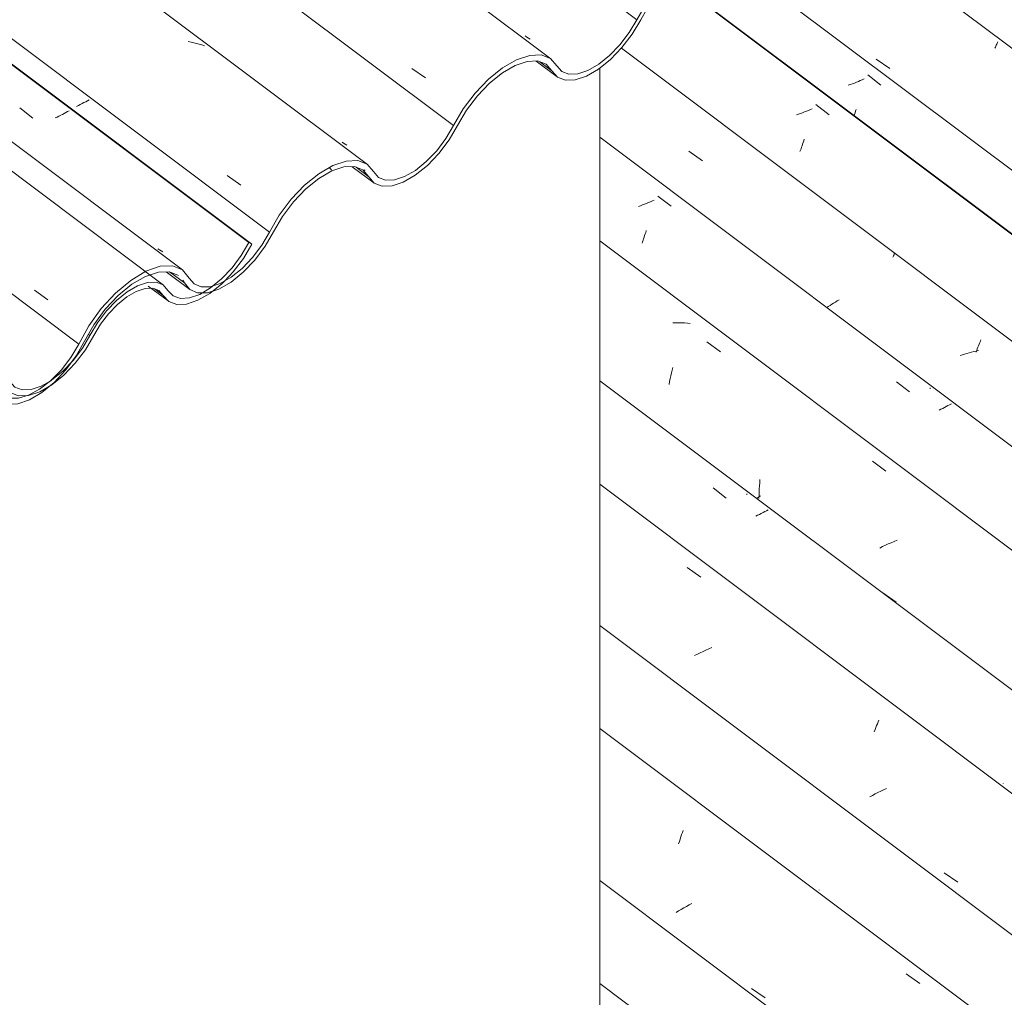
# Model space of a CAD drawing. Header units: millimetres. Extents: x 6528 to 21779, y 617 to 11154.
# Tile 69 of 106: x 13321 to 14017, y 6635 to 7325. Entities that reach past the tile are written whole.
import ezdxf

# ---------------------------------------------------------------- set-up
doc = ezdxf.new("R2010")
doc.units = ezdxf.units.MM
doc.layers.add('A-GLAZ-CWMG', color=7, linetype='Continuous', lineweight=5)
doc.layers.add('I-WALL', color=7, linetype='Continuous', lineweight=5)
pattern_1 = [(35.687, (10999.03, 7969.54), (232.4107, 222.10645), [11.803, -202.805, -1359.185]), (35.687, (10999.03, 7969.54), (232.4107, 222.10645), [-214.608, 11.803, -202.805, -1144.577]), (35.687, (10999.03, 7969.54), (232.4107, 222.10645), [-429.216, 11.803, -417.413, -715.36]), (35.687, (10999.03, 7969.54), (232.4107, 222.10645), [-858.432, 11.803, -202.805, -500.752]), (35.687, (10999.03, 7969.54), (232.4107, 222.10645), [-1073.041, 11.803, -131.269, -357.68]), (35.687, (10999.03, 7969.54), (232.4107, 222.10645), [-1216.113, 11.803, -345.877]), (137.177, (11086.185, 8059.73), (-166.5234, 43.963), [6.535, -112.291, -752.566]), (137.177, (11086.185, 8059.73), (-166.5234, 43.963), [-118.826, 6.535, -112.291, -633.74]), (137.177, (11086.185, 8059.73), (-166.5234, 43.963), [-237.653, 6.535, -231.117, -396.088]), (137.177, (11086.185, 8059.73), (-166.5234, 43.963), [-475.305, 6.535, -112.291, -277.261]), (137.177, (11086.185, 8059.73), (-166.5234, 43.963), [-594.131, 6.535, -72.682, -198.044]), (137.177, (11086.185, 8059.73), (-166.5234, 43.963), [-673.349, 6.535, -191.508]), (247.064, (11115.236, 8190.957), (-65.88806, -266.0695), [12.3, -211.345, -1416.419]), (247.064, (11115.236, 8190.957), (-65.88806, -266.0695), [-223.645, 12.3, -211.345, -1192.774]), (247.064, (11115.236, 8190.957), (-65.88806, -266.0695), [-447.29, 12.3, -434.99, -745.484]), (247.064, (11115.236, 8190.957), (-65.88806, -266.0695), [-894.58, 12.3, -211.345, -521.839]), (247.064, (11115.236, 8190.957), (-65.88806, -266.0695), [-1118.225, 12.3, -136.796, -372.742]), (247.064, (11115.236, 8190.957), (-65.88806, -266.0695), [-1267.322, 12.3, -360.441])]

# ---------------------------------------------------------------- blocks, each defined once
blk = doc.blocks.new('FP_63-ISO_02')
at = {"layer": 'A-GLAZ-CWMG', "color": 9, "true_color": 0xc0c0c0}
for p, q in [((13920.25, 7286.11), (13929.51, 7278.9)), ((13907.87, 7279.34), (13906.41, 7278.83)), ((13909.31, 7279.86), (13907.87, 7279.34)), ((13910.74, 7280.39), (13909.31, 7279.86)), ((13912.16, 7280.94), (13910.74, 7280.39)), ((13913.56, 7281.51), (13912.16, 7280.94)), ((13914.94, 7282.09), (13913.56, 7281.51)), ((13916.32, 7282.68), (13914.94, 7282.09)), ((13917.67, 7283.28), (13916.32, 7282.68)), ((13910.57, 7257.46), (13910.83, 7258.23)), ((13910.83, 7258.23), (13911.2, 7259.38)), ((13911.2, 7259.38), (13911.57, 7260.55)), ((13911.57, 7260.55), (13911.94, 7261.75))]:
    blk.add_line(p, q, dxfattribs=at)
blk = doc.blocks.new('FP_64-ISO_02')
at = {"layer": 'A-GLAZ-CWMG'}
blk.add_line((17055.9, 5027.73), (13731.04, 7523.22), dxfattribs=at)
at = {"layer": 'A-GLAZ-CWMG', "color": 9, "true_color": 0xc0c0c0}
for p, q in [((14010.61, 7306.52), (14010.93, 7307.2)), ((14010.93, 7307.2), (14011.23, 7307.84)), ((14011.23, 7307.84), (14011.51, 7308.43)), ((14011.51, 7308.43), (14011.77, 7308.98)), ((14011.77, 7308.98), (14012.01, 7309.49)), ((14009.92, 7305.04), (14010.28, 7305.8)), ((14010.28, 7305.8), (14010.61, 7306.52)), ((13926.25, 7297.38), (13935.79, 7290.6))]:
    blk.add_line(p, q, dxfattribs=at)
blk = doc.blocks.new('Rectangular Mullion - Telha Fibrocimento - Ondulada-1908998-ISO_02')
at = {"layer": 'A-GLAZ-CWMG'}
blk.add_line((16995.01, 4987.33), (13841.13, 7354.49), dxfattribs=at)
for name in ['FP_63-ISO_02', 'FP_64-ISO_02']:
    blk.add_blockref(name, (0, 0), dxfattribs=at)
blk = doc.blocks.new('FP_237-ISO_02')
at = {"layer": 'A-GLAZ-CWMG'}
blk.add_line((15947.36, 4981.07), (13731.04, 6644.54), dxfattribs=at)
blk = doc.blocks.new('FP_239-ISO_02')
at = {"layer": 'A-GLAZ-CWMG'}
blk.add_line((16081.36, 5060.73), (13731.04, 6824.77), dxfattribs=at)
at = {"layer": 'A-GLAZ-CWMG', "color": 9, "true_color": 0xc0c0c0}
for p, q in [((13788.79, 6749.71), (13789.33, 6751.23)), ((13789.33, 6751.23), (13789.87, 6752.7)), ((13786.62, 6743.22), (13787.16, 6744.9)), ((13787.16, 6744.9), (13787.71, 6746.54)), ((13787.71, 6746.54), (13788.25, 6748.14)), ((13788.25, 6748.14), (13788.79, 6749.71)), ((13786.64, 6695.84), (13784.84, 6694.74)), ((13788.46, 6696.94), (13786.64, 6695.84)), ((13790.32, 6698.02), (13788.46, 6696.94)), ((13792.2, 6699.08), (13790.32, 6698.02)), ((13794.11, 6700.13), (13792.2, 6699.08)), ((13796.04, 6701.16), (13794.11, 6700.13)), ((13947.26, 6651.54), (13956.92, 6644.58)), ((13838.14, 6641.17), (13847.7, 6634.51))]:
    blk.add_line(p, q, dxfattribs=at)
blk = doc.blocks.new('FP_240-ISO_02')
at = {"layer": 'A-GLAZ-CWMG', "color": 9, "true_color": 0xc0c0c0}
for p, q in [((13885.8, 6710.54), (13885.79, 6710.64)), ((13885.84, 6710.47), (13885.8, 6710.54))]:
    blk.add_line(p, q, dxfattribs=at)
blk = doc.blocks.new('FP_241-ISO_02')
at = {"layer": 'A-GLAZ-CWMG'}
blk.add_line((16211.92, 5135.13), (13731.04, 6997.16), dxfattribs=at)
at = {"layer": 'A-GLAZ-CWMG', "color": 9, "true_color": 0xc0c0c0}
for p, q in [((13792.61, 6938.41), (13802.25, 6931.45)), ((13799.9, 6877.17), (13797.92, 6876.18)), ((13801.89, 6878.14), (13799.9, 6877.17)), ((13803.91, 6879.09), (13801.89, 6878.14)), ((13805.95, 6880.01), (13803.91, 6879.09)), ((13808.01, 6880.9), (13805.95, 6880.01)), ((13810.08, 6881.76), (13808.01, 6880.9)), ((13926.43, 6826.7), (13926.96, 6828.05)), ((13926.96, 6828.05), (13927.48, 6829.36)), ((13927.48, 6829.36), (13927.99, 6830.62)), ((13924.81, 6822.36), (13925.36, 6823.85)), ((13925.36, 6823.85), (13925.9, 6825.3)), ((13925.9, 6825.3), (13926.43, 6826.7)), ((13925.47, 6778.46), (13923.54, 6777.43)), ((13927.42, 6779.47), (13925.47, 6778.46)), ((13929.4, 6780.46), (13927.42, 6779.47)), ((13931.4, 6781.43), (13929.4, 6780.46)), ((13933.43, 6782.37), (13931.4, 6781.43)), ((13923.54, 6777.43), (13921.64, 6776.38)), ((13974.15, 6722.8), (13983.72, 6716.1))]:
    blk.add_line(p, q, dxfattribs=at)
blk = doc.blocks.new('FP_242-ISO_02')
at = {"layer": 'A-GLAZ-CWMG', "color": 9, "true_color": 0xc0c0c0}
for p, q in [((13811.05, 6994.58), (13820.31, 6987.37)), ((13834.92, 6989.59), (13834.92, 6990.31)), ((13842.43, 6975.17), (13841.11, 6974.54)), ((13843.73, 6975.81), (13842.43, 6975.17)), ((13845.01, 6976.46), (13843.73, 6975.81)), ((13846.26, 6977.1), (13845.01, 6976.46)), ((13847.5, 6977.76), (13846.26, 6977.1)), ((13848.71, 6978.41), (13847.5, 6977.76)), ((13849.89, 6979.07), (13848.71, 6978.41)), ((14015.85, 6785.86), (14015.84, 6785.96)), ((14015.89, 6785.79), (14015.85, 6785.86))]:
    blk.add_line(p, q, dxfattribs=at)
blk = doc.blocks.new('FP_243-ISO_02')
at = {"layer": 'A-GLAZ-CWMG'}
blk.add_line((16341.38, 5209.73), (13731.04, 7168.93), dxfattribs=at)
at = {"layer": 'A-GLAZ-CWMG', "color": 9, "true_color": 0xc0c0c0}
for p, q in [((13784.56, 7111.1), (13782.45, 7111.02)), ((13786.66, 7111.13), (13784.56, 7111.1)), ((13788.74, 7111.1), (13786.66, 7111.13)), ((13790.81, 7111.01), (13788.74, 7111.1)), ((13792.85, 7110.87), (13790.81, 7111.01)), ((13794.89, 7110.68), (13792.85, 7110.87)), ((13806.68, 7097.58), (13816.31, 7090.64)), ((13781.65, 7075.68), (13782.14, 7077.63)), ((13782.14, 7077.63), (13782.64, 7079.55)), ((13780.29, 7069.65), (13780.73, 7071.69)), ((13780.73, 7071.69), (13781.18, 7073.7)), ((13781.18, 7073.7), (13781.65, 7075.68)), ((13779.87, 7067.59), (13780.29, 7069.65)), ((13923.44, 7013.34), (13933.06, 7006.38)), ((13843.59, 6993.7), (13843.73, 6995.94)), ((13843.73, 6995.94), (13843.9, 6998.17)), ((13843.9, 6998.17), (13844.1, 7000.38)), ((13842.97, 6988.05), (13841.59, 6987.08)), ((13844.38, 6989.02), (13842.97, 6988.05)), ((13843.37, 6986.97), (13843.41, 6989.22)), ((13843.41, 6989.22), (13843.48, 6991.46)), ((13843.48, 6991.46), (13843.59, 6993.7)), ((13930.63, 6953.08), (13928.64, 6952.1)), ((13932.65, 6954.03), (13930.63, 6953.08)), ((13934.68, 6954.95), (13932.65, 6954.03)), ((13936.73, 6955.85), (13934.68, 6954.95)), ((13938.8, 6956.72), (13936.73, 6955.85)), ((13940.89, 6957.55), (13938.8, 6956.72)), ((13930.83, 6920.55), (13940.37, 6913.85))]:
    blk.add_line(p, q, dxfattribs=at)
blk = doc.blocks.new('FP_244-ISO_02')
at = {"layer": 'A-GLAZ-CWMG', "color": 9, "true_color": 0xc0c0c0}
for p, q in [((13765.36, 7195.97), (13763.96, 7195.4)), ((13766.74, 7196.54), (13765.36, 7195.97)), ((13768.11, 7197.13), (13766.74, 7196.54)), ((13769.46, 7197.74), (13768.11, 7197.13)), ((13772.01, 7200.57), (13781.28, 7193.36)), ((13759.68, 7193.79), (13758.23, 7193.28)), ((13761.12, 7194.31), (13759.68, 7193.79)), ((13762.55, 7194.85), (13761.12, 7194.31)), ((13763.96, 7195.4), (13762.55, 7194.85)), ((13763.04, 7173.82), (13763.41, 7174.99)), ((13763.41, 7174.99), (13763.78, 7176.19)), ((13760.81, 7167.37), (13761.17, 7168.37)), ((13761.17, 7168.37), (13761.55, 7169.4)), ((13761.55, 7169.4), (13761.92, 7170.46)), ((13761.92, 7170.46), (13762.29, 7171.55)), ((13762.29, 7171.55), (13762.67, 7172.67)), ((13762.67, 7172.67), (13763.04, 7173.82)), ((13940.43, 7069.48), (13949.69, 7062.27)), ((13964.32, 7064.5), (13964.33, 7065.09)), ((13971.81, 7050.07), (13970.5, 7049.44)), ((13973.09, 7050.7), (13971.81, 7050.07)), ((13974.36, 7051.34), (13973.09, 7050.7)), ((13975.6, 7051.98), (13974.36, 7051.34)), ((13976.83, 7052.62), (13975.6, 7051.98)), ((13978.03, 7053.27), (13976.83, 7052.62)), ((13979.21, 7053.92), (13978.03, 7053.27))]:
    blk.add_line(p, q, dxfattribs=at)
blk = doc.blocks.new('FP_245-ISO_02')
at = {"layer": 'A-GLAZ-CWMG'}
blk.add_line((16453.95, 5272.85), (13746.34, 7305.06), dxfattribs=at)
at = {"layer": 'A-GLAZ-CWMG', "color": 9, "true_color": 0xc0c0c0}
for p, q in [((13793.94, 7232.31), (13803.47, 7225.42)), ((13937.81, 7157.36), (13938.06, 7157.87)), ((13938.06, 7157.87), (13938.29, 7158.33)), ((13938.29, 7158.33), (13938.5, 7158.75)), ((13938.5, 7158.75), (13938.69, 7159.13)), ((13938.69, 7159.13), (13938.86, 7159.48)), ((13938.86, 7159.48), (13939, 7159.78)), ((13939, 7159.78), (13939.12, 7160.04)), ((13939.12, 7160.04), (13939.22, 7160.27)), ((13898.68, 7126.57), (13897.37, 7125.78)), ((13900.02, 7127.35), (13898.68, 7126.57)), ((13892.35, 7122.56), (13891.15, 7121.75)), ((13893.56, 7123.37), (13892.35, 7122.56)), ((13894.81, 7124.18), (13893.56, 7123.37)), ((13896.08, 7124.98), (13894.81, 7124.18)), ((13897.37, 7125.78), (13896.08, 7124.98)), ((13999.7, 7098.11), (14000.12, 7099.1)), ((13996.69, 7090.27), (13997.12, 7091.49)), ((13998.35, 7091.52), (13996.72, 7091.19)), ((13997.12, 7091.49), (13997.56, 7092.68)), ((13997.56, 7092.68), (13997.99, 7093.83)), ((13997.99, 7093.83), (13998.43, 7094.95)), ((13998.43, 7094.95), (13998.86, 7096.04)), ((13998.86, 7096.04), (13999.28, 7097.09)), ((13999.28, 7097.09), (13999.7, 7098.11)), ((13987.01, 7088.53), (13985.41, 7087.99)), ((13988.62, 7089.05), (13987.01, 7088.53)), ((13990.23, 7089.54), (13988.62, 7089.05)), ((13991.85, 7089.99), (13990.23, 7089.54)), ((13993.47, 7090.42), (13991.85, 7089.99)), ((13995.1, 7090.82), (13993.47, 7090.42)), ((13996.72, 7091.19), (13995.1, 7090.82))]:
    blk.add_line(p, q, dxfattribs=at)
blk = doc.blocks.new('FP_246-ISO_02')
at = {"layer": 'A-GLAZ-CWMG', "color": 9, "true_color": 0xc0c0c0}
for p, q in [((13883.6, 7265.14), (13892.87, 7257.93)), ((13871.24, 7258.36), (13869.79, 7257.86)), ((13872.68, 7258.88), (13871.24, 7258.36)), ((13874.11, 7259.42), (13872.68, 7258.88)), ((13875.53, 7259.97), (13874.11, 7259.42)), ((13876.93, 7260.54), (13875.53, 7259.97)), ((13878.31, 7261.11), (13876.93, 7260.54)), ((13879.68, 7261.7), (13878.31, 7261.11)), ((13881.03, 7262.3), (13879.68, 7261.7)), ((13874.21, 7237.26), (13874.59, 7238.41)), ((13874.59, 7238.41), (13874.96, 7239.58)), ((13874.96, 7239.58), (13875.33, 7240.78)), ((13872.35, 7231.96), (13872.72, 7232.96)), ((13872.72, 7232.96), (13873.09, 7233.99)), ((13873.09, 7233.99), (13873.46, 7235.05)), ((13873.46, 7235.05), (13873.84, 7236.14)), ((13873.84, 7236.14), (13874.21, 7237.26))]:
    blk.add_line(p, q, dxfattribs=at)
blk = doc.blocks.new('Rectangular Mullion - Telha Fibrocimento - Ondulada-1908999-ISO_02')
at = {"layer": 'A-GLAZ-CWMG'}
for p, q in [((16514.09, 5302.98), (13783.41, 7352.5)), ((16516.3, 5301.71), (13783.71, 7352.67)), ((16401.98, 5237.43), (13731.04, 7242.12)), ((16272.62, 5162.66), (13731.04, 7070.25)), ((16142.57, 5087.39), (13731.04, 6897.37)), ((13948.53, 6554.13), (13731.04, 6717.36))]:
    blk.add_line(p, q, dxfattribs=at)
for name in ['FP_245-ISO_02', 'FP_246-ISO_02', 'FP_244-ISO_02', 'FP_243-ISO_02', 'FP_241-ISO_02', 'FP_242-ISO_02', 'FP_239-ISO_02', 'FP_240-ISO_02', 'FP_237-ISO_02']:
    blk.add_blockref(name, (0, 0), dxfattribs=at)
blk = doc.blocks.new('FP_303-ISO_02')
at = {"layer": 'A-GLAZ-CWMG'}
blk.add_line((13422.97, 7137.66), (12007.05, 8200.39), dxfattribs=at)
blk = doc.blocks.new('FP_304-ISO_02')
at = {"layer": 'A-GLAZ-CWMG', "color": 9, "true_color": 0xc0c0c0}
for p, q in [((13321.51, 7262.79), (13330.75, 7255.6)), ((13351.62, 7258.29), (13350.38, 7257.65)), ((13352.85, 7258.93), (13351.62, 7258.29)), ((13354.05, 7259.58), (13352.85, 7258.93)), ((13355.23, 7260.22), (13354.05, 7259.58)), ((13356.38, 7260.87), (13355.23, 7260.22)), ((13347.83, 7256.4), (13346.53, 7255.78)), ((13349.12, 7257.02), (13347.83, 7256.4)), ((13350.38, 7257.65), (13349.12, 7257.02))]:
    blk.add_line(p, q, dxfattribs=at)
blk = doc.blocks.new('FP_305-ISO_02')
at = {"layer": 'A-GLAZ-CWMG'}
blk.add_line((13412.18, 7136.98), (13426.13, 7126.51), dxfattribs=at)
blk = doc.blocks.new('Rectangular Mullion - Telha Fibrocimento - Ondulada-V289-ISO_02')
at = {"layer": 'A-GLAZ-CWMG', "true_color": 0xc0c0c0}
h = blk.add_hatch(dxfattribs=at)
h.set_pattern_fill('FP_19', color=9, style=0, pattern_type=2)
h.set_pattern_definition(pattern_1)
h.paths.add_polyline_path([(12700.41, 6695.85), (12709.94, 6702.54), (12720.17, 6712.6), (12728.51, 6723.38), (12740.9, 6743.18), (12750.42, 6754.17), (12757.98, 6760.98), (12765.45, 6766.16), (12774.72, 6770.02), (12781.08, 6771.07), (12787.2, 6769.73), (12796.44, 6761.69), (12803.13, 6760.23), (12812.59, 6762.2), (12821.01, 6766.18), (12829.72, 6772.29), (12838.86, 6780.93), (12847.17, 6791.08), (12860.21, 6812.22), (12867.57, 6821.74), (12875.76, 6830.1), (12884.34, 6836.86), (12892.82, 6841.63), (12900.75, 6844.16), (12907.68, 6844.29), (12913.22, 6842.03), (12921.04, 6832.89), (12926.78, 6830.67), (12934.58, 6831.2), (12943.31, 6834.5), (12950.86, 6838.97), (12959.6, 6846.17), (12967.86, 6855), (12976.13, 6866.68), (12988.12, 6887.6), (12995.72, 6897.84), (13004.89, 6907.52), (13014.58, 6915.4), (13024.43, 6921.06), (13034.5, 6924), (13041.57, 6923.97), (13047.35, 6921.57), (13055.42, 6911.66), (13060.98, 6909.33), (13067.96, 6909.47), (13077.3, 6912.84), (13086.05, 6918.22), (13095.42, 6926.3), (13101.36, 6932.52), (13108.64, 6942.21), (13120.93, 6963.37), (13128.68, 6973.66), (13137.39, 6982.76), (13146.56, 6990.15), (13156.53, 6995.7), (13165.84, 6998.31), (13172.31, 6998.25), (13177.65, 6996.15), (13185.68, 6986.83), (13191.32, 6984.63), (13198.66, 6985), (13207.07, 6988.01), (13216.67, 6994), (13224.93, 7001.06), (13233.23, 7010.26), (13238.57, 7017.33), (13250.81, 7038.26), (13258.49, 7048.44), (13267.11, 7057.44), (13276.8, 7065.12), (13285.2, 7069.98), (13293.65, 7072.81), (13301.06, 7073.1), (13307.01, 7070.82), (13315.07, 7061.67), (13320.64, 7059.52), (13327.59, 7059.77), (13336.94, 7063.21), (13343.97, 7067.26), (13352.49, 7074.09), (13361.2, 7083.3), (13367.83, 7092.03), (13378.97, 7110.74), (13384.09, 7117.5), (13390.96, 7124.53), (13398.75, 7130.42), (13403.7, 7133.28), (13410.5, 7135.37), (13415.85, 7135.34), (13419.7, 7133.86), (13426.72, 7126.1), (13432.32, 7124.06), (13439.27, 7124.37), (13447.16, 7127.03), (13457.2, 7133.2), (13466.14, 7140.84), (13472.12, 7147.03), (13479.34, 7156.48), (13485.32, 7166.52), (13483.12, 7167.79), (13477.8, 7158.57), (13471.3, 7149.83), (13462.46, 7140.84), (13456.23, 7135.74), (13448.51, 7131.17), (13441.25, 7128.64), (13434.86, 7128.28), (13429.71, 7130.11), (13422.63, 7137.91), (13417.71, 7139.78), (13410.5, 7139.18), (13404.63, 7137.22), (13397.07, 7132.83), (13389.05, 7126.22), (13381.78, 7118.44), (13374.91, 7108.88), (13365.64, 7093.13), (13359.12, 7084.54), (13351.82, 7076.95), (13344.15, 7070.78), (13336.52, 7066.38), (13329.38, 7063.99), (13323.11, 7063.75), (13318.07, 7065.67), (13310.01, 7074.82), (13303.51, 7077.33), (13295.41, 7077.03), (13286.17, 7073.94), (13276.3, 7068.23), (13266.37, 7060.23), (13256.94, 7050.39), (13248.54, 7039.25), (13236.29, 7018.31), (13229.77, 7009.66), (13222.44, 7002.03), (13214.73, 6995.83), (13207.07, 6991.42), (13199.91, 6989.05), (13193.64, 6988.87), (13188.62, 6990.86), (13180.59, 7000.19), (13174.02, 7002.75), (13165.84, 7002.44), (13156.49, 6999.31), (13146.52, 6993.51), (13136.48, 6985.39), (13126.97, 6975.41), (13118.51, 6964.13), (13106.23, 6943), (13098.99, 6933.59), (13092.32, 6926.64), (13084.58, 6920.42), (13076.89, 6916.02), (13069.71, 6913.69), (13063.44, 6913.56), (13058.45, 6915.64), (13050.28, 6925.62), (13043.29, 6928.44), (13034.5, 6928.09), (13024.43, 6924.6), (13013.71, 6918.17), (13002.98, 6909.21), (12992.91, 6898.26), (12984.1, 6885.98), (12971.53, 6863.82), (12964.79, 6855.08), (12954.65, 6845.39), (12949.38, 6841.29), (12941.61, 6837.03), (12934.4, 6834.9), (12928.16, 6835.02), (12923.26, 6837.38), (12919.98, 6841.84), (12914.01, 6847.08), (12907.61, 6848.75), (12898.64, 6847.41), (12888.59, 6842.91), (12878.13, 6835.57), (12867.99, 6825.88), (12858.85, 6814.5), (12845.04, 6792.26), (12837.53, 6783.1), (12829.26, 6775.31), (12820.77, 6769.37), (12812.59, 6765.68), (12805.25, 6764.47), (12799.21, 6765.8), (12789.91, 6773.86), (12783.05, 6775.31), (12774.72, 6773.85), (12765.45, 6769.58), (12753.97, 6760.98), (12746.54, 6753.88), (12736.26, 6740.47), (12724.95, 6722.32), (12717.07, 6712.78), (12707.21, 6703.97), (12700.94, 6699.58)])
at = {"layer": 'A-GLAZ-CWMG'}
for p, q in [((13483.12, 7167.79), (12063.73, 8233.12)), ((13485.32, 7166.52), (12064.02, 8233.29)), ((13485.32, 7166.52), (13483.12, 7167.79)), ((13422.75, 7130.39), (13416.46, 7135.11)), ((13371, 7102.24), (13369.85, 7103.11))]:
    blk.add_line(p, q, dxfattribs=at)
for points in [[(13483.12, 7167.79, 0), (13477.8, 7158.57, 0), (13471.3, 7149.83, 0), (13463.97, 7142.08, 0), (13456.23, 7135.74, 0), (13448.51, 7131.17, 0), (13441.25, 7128.64, 0), (13434.86, 7128.28, 0), (13429.71, 7130.11, 0), (13426.07, 7134.03, 0)], [(13466.19, 7140.7, 0), (13472.12, 7147.03, 0), (13479.34, 7156.48, 0), (13485.32, 7166.52, 0)], [(13422.75, 7130.39, 0), (13426.72, 7126.1, 0), (13432.32, 7124.06, 0), (13439.27, 7124.37, 0), (13447.16, 7127.03, 0), (13455.57, 7131.89, 0), (13464.05, 7138.68, 0), (13465.96, 7140.48, 0)], [(13426.07, 7134.03, 0), (13422.63, 7137.91, 0), (13417.71, 7139.78, 0), (13411.6, 7139.55, 0), (13404.63, 7137.22, 0), (13397.2, 7132.93, 0), (13389.71, 7126.91, 0), (13382.59, 7119.51, 0), (13376.24, 7111.13, 0), (13371, 7102.24, 0)], [(13373.8, 7102.13, 0), (13378.44, 7110.04, 0), (13384.09, 7117.5, 0), (13390.42, 7124.1, 0), (13397.09, 7129.46, 0), (13403.7, 7133.28, 0), (13409.9, 7135.34, 0), (13415.34, 7135.54, 0), (13419.7, 7133.86, 0), (13422.75, 7130.39, 0)], [(13311.17, 7066.1, 0), (13315.07, 7061.67, 0), (13320.64, 7059.52, 0), (13327.59, 7059.77, 0), (13335.51, 7062.39, 0), (13343.97, 7067.26, 0), (13352.49, 7074.09, 0), (13360.59, 7082.5, 0), (13367.83, 7092.03, 0), (13373.8, 7102.13, 0)], [(13371, 7102.24, 0), (13365.64, 7093.13, 0), (13359.12, 7084.54, 0), (13351.82, 7076.95, 0), (13344.15, 7070.78, 0), (13343.32, 7070.22, 0)], [(13343.28, 7070.19, 0), (13336.52, 7066.38, 0), (13329.38, 7063.99, 0), (13323.11, 7063.75, 0), (13318.07, 7065.67, 0), (13314.54, 7069.64, 0)]]:
    blk.add_polyline3d(points, dxfattribs=at)
for name in ['FP_303-ISO_02', 'FP_304-ISO_02', 'FP_305-ISO_02']:
    blk.add_blockref(name, (0, 0), dxfattribs=at)
blk = doc.blocks.new('FP_309-ISO_02')
at = {"layer": 'A-GLAZ-CWMG'}
blk.add_line((13424.9, 7147), (13441.47, 7134.57), dxfattribs=at)
blk = doc.blocks.new('FP_316-ISO_02')
at = {"layer": 'A-GLAZ-CWMG'}
blk.add_line((13436.45, 7148.43), (12023.18, 8209.18), dxfattribs=at)
at = {"layer": 'A-GLAZ-CWMG', "color": 9, "true_color": 0xc0c0c0}
blk.add_line((13331.73, 7134.04), (13341.32, 7127.36), dxfattribs=at)
blk = doc.blocks.new('FP_317-ISO_02')
at = {"layer": 'A-GLAZ-CWMG', "color": 9, "true_color": 0xc0c0c0}
for p, q in [((13364.18, 7265.22), (13362.85, 7264.57)), ((13365.48, 7265.88), (13364.18, 7265.22)), ((13366.76, 7266.55), (13365.48, 7265.88)), ((13368.02, 7267.22), (13366.76, 7266.55)), ((13369.26, 7267.89), (13368.02, 7267.22)), ((13370.47, 7268.56), (13369.26, 7267.89)), ((13362.85, 7264.57), (13361.51, 7263.92)), ((13420.08, 7162.65), (13418.95, 7163.45)), ((13421.22, 7161.88), (13420.08, 7162.65)), ((13422.4, 7161.15), (13421.22, 7161.88))]:
    blk.add_line(p, q, dxfattribs=at)
blk = doc.blocks.new('FP_318-ISO_02')
at = {"layer": 'A-GLAZ-CWMG'}
blk.add_line((13567.01, 7222.83), (12152.6, 8284.43), dxfattribs=at)
at = {"layer": 'A-GLAZ-CWMG', "color": 9, "true_color": 0xc0c0c0}
for p, q in [((13442.37, 7309.27), (13440.4, 7309.62)), ((13444.31, 7308.87), (13442.37, 7309.27)), ((13446.24, 7308.42), (13444.31, 7308.87)), ((13448.13, 7307.9), (13446.24, 7308.42)), ((13450, 7307.33), (13448.13, 7307.9)), ((13451.84, 7306.71), (13450, 7307.33)), ((13467.88, 7215.01), (13477.47, 7208.29))]:
    blk.add_line(p, q, dxfattribs=at)
blk = doc.blocks.new('FP_319-ISO_02')
at = {"layer": 'A-GLAZ-CWMG', "color": 9, "true_color": 0xc0c0c0}
for p, q in [((13550.12, 7237.97), (13549, 7238.77)), ((13551.28, 7237.2), (13550.12, 7237.97)), ((13552.45, 7236.47), (13551.28, 7237.2))]:
    blk.add_line(p, q, dxfattribs=at)
blk = doc.blocks.new('FP_320-ISO_02')
at = {"layer": 'A-GLAZ-CWMG'}
blk.add_line((13696.47, 7297.43), (12281.95, 8359.11), dxfattribs=at)
at = {"layer": 'A-GLAZ-CWMG', "color": 9, "true_color": 0xc0c0c0}
blk.add_line((13598.36, 7290.77), (13607.94, 7284.04), dxfattribs=at)
blk = doc.blocks.new('FP_321-ISO_02')
at = {"layer": 'A-GLAZ-CWMG', "color": 9, "true_color": 0xc0c0c0}
for p, q in [((13679.46, 7312.86), (13678.33, 7313.66)), ((13680.61, 7312.1), (13679.46, 7312.86)), ((13681.79, 7311.37), (13680.61, 7312.1))]:
    blk.add_line(p, q, dxfattribs=at)
blk = doc.blocks.new('FP_325-ISO_02')
at = {"layer": 'A-GLAZ-CWMG'}
blk.add_line((13685.96, 7295.95), (13700.78, 7284.83), dxfattribs=at)
blk = doc.blocks.new('FP_326-ISO_02')
at = {"layer": 'A-GLAZ-CWMG'}
blk.add_line((13556.25, 7221.35), (13571.49, 7209.91), dxfattribs=at)
blk = doc.blocks.new('Rectangular Mullion - Telha Fibrocimento - Ondulada-V308-ISO_02')
at = {"layer": 'A-GLAZ-CWMG', "true_color": 0xc0c0c0}
h = blk.add_hatch(dxfattribs=at)
h.set_pattern_fill('FP_19', color=9, style=0, pattern_type=2)
h.set_pattern_definition(pattern_1)
h.paths.add_polyline_path([(13086.48, 6918.75), (13096.4, 6925.81), (13106.23, 6935.49), (13114.58, 6946.27), (13126.97, 6966.07), (13136.48, 6977.06), (13142.84, 6983.03), (13151.52, 6989.05), (13160.78, 6992.92), (13167.15, 6993.97), (13173.27, 6992.62), (13182.51, 6984.59), (13189.2, 6983.13), (13198.66, 6985.09), (13207.07, 6989.08), (13216.67, 6996.01), (13224.93, 7003.82), (13233.39, 7014.22), (13246.28, 7035.12), (13253.63, 7044.63), (13261.83, 7053), (13270.4, 7059.75), (13278.89, 7064.53), (13286.81, 7067.05), (13293.74, 7067.19), (13299.29, 7064.93), (13307.11, 7055.78), (13312.84, 7053.57), (13320.46, 7054.03), (13329.38, 7057.4), (13336.94, 7061.87), (13345.67, 7069.07), (13353.92, 7077.89), (13361.2, 7087.81), (13373.66, 7109.79), (13381.78, 7120.73), (13390.96, 7130.42), (13400.65, 7138.29), (13410.5, 7143.95), (13420.57, 7146.9), (13427.64, 7146.86), (13433.42, 7144.46), (13441.49, 7134.55), (13447.04, 7132.22), (13454.03, 7132.37), (13463.37, 7135.74), (13472.12, 7141.11), (13479.34, 7146.95), (13487.43, 7155.41), (13494.7, 7165.11), (13507, 7186.26), (13517.34, 7199.26), (13523.46, 7205.65), (13532.63, 7213.04), (13542.56, 7218.58), (13551.9, 7221.2), (13558.37, 7221.15), (13563.72, 7219.04), (13571.74, 7209.72), (13577.47, 7207.53), (13584.28, 7207.74), (13593.14, 7210.9), (13600.8, 7215.34), (13609.28, 7222.16), (13617.4, 7230.64), (13624.64, 7240.23), (13637.61, 7262.13), (13644.56, 7271.33), (13653.17, 7280.33), (13662.25, 7287.65), (13671.26, 7292.87), (13679.71, 7295.71), (13687.12, 7295.99), (13693.08, 7293.72), (13701.13, 7284.57), (13706.71, 7282.42), (13713.65, 7282.66), (13721.57, 7285.29), (13730.03, 7290.15), (13738.55, 7296.98), (13746.66, 7305.4), (13753.9, 7314.92), (13764.51, 7332.94), (13770.16, 7340.4), (13776.49, 7346.99), (13783.15, 7352.35), (13789.77, 7356.17), (13795.97, 7358.24), (13801.92, 7358.24), (13805.77, 7356.76), (13812.78, 7348.99), (13818.39, 7346.95), (13825.33, 7347.27), (13833.23, 7349.93), (13841.64, 7354.79), (13850.11, 7361.57), (13858.18, 7369.92), (13865.41, 7379.38), (13871.39, 7389.42), (13869.18, 7390.68), (13863.87, 7381.46), (13857.36, 7372.73), (13850.03, 7364.97), (13842.29, 7358.64), (13834.58, 7354.07), (13827.32, 7351.53), (13820.93, 7351.17), (13815.77, 7353), (13808.69, 7360.8), (13803.78, 7362.68), (13797.67, 7362.45), (13790.7, 7360.12), (13783.26, 7355.82), (13775.78, 7349.81), (13768.66, 7342.4), (13762.3, 7334.02), (13751.7, 7316.03), (13745.19, 7307.44), (13737.89, 7299.84), (13730.21, 7293.67), (13722.59, 7289.27), (13715.44, 7286.89), (13709.18, 7286.64), (13704.14, 7288.56), (13696.08, 7297.72), (13689.58, 7300.23), (13681.48, 7299.93), (13672.23, 7296.84), (13662.37, 7291.13), (13652.44, 7283.13), (13643.01, 7273.28), (13634.61, 7262.15), (13622.36, 7241.2), (13615.83, 7232.56), (13608.51, 7224.92), (13600.8, 7218.72), (13593.14, 7214.32), (13585.97, 7211.95), (13579.71, 7211.76), (13574.69, 7213.76), (13566.65, 7223.09), (13560.09, 7225.64), (13551.66, 7225.26), (13542.56, 7222.2), (13532.58, 7216.41), (13522.55, 7208.29), (13513.03, 7198.3), (13504.58, 7187.02), (13492.3, 7165.89), (13485.06, 7156.48), (13478.39, 7149.53), (13470.64, 7143.32), (13462.96, 7138.92), (13455.77, 7136.58), (13449.51, 7136.45), (13444.52, 7138.53), (13436.34, 7148.52), (13429.36, 7151.33), (13420.57, 7150.99), (13410.5, 7147.49), (13399.5, 7140.84), (13389.05, 7132.11), (13378.97, 7121.15), (13370.17, 7108.88), (13357.6, 7086.72), (13350.85, 7077.98), (13343.32, 7070.32), (13335.44, 7064.18), (13327.67, 7059.93), (13320.46, 7057.8), (13314.23, 7057.91), (13309.33, 7060.27), (13306.05, 7064.74), (13300.08, 7069.98), (13293.68, 7071.65), (13284.71, 7070.3), (13274.65, 7065.81), (13262.07, 7056.43), (13254.06, 7048.78), (13244.91, 7037.4), (13230.34, 7014.22), (13223.6, 7006), (13215.33, 6998.2), (13206.84, 6992.27), (13198.66, 6988.58), (13191.32, 6987.36), (13185.28, 6988.7), (13175.98, 6996.76), (13169.12, 6998.2), (13160.78, 6996.74), (13151.52, 6992.47), (13141.92, 6985.67), (13132.6, 6976.77), (13122.32, 6963.37), (13111.01, 6945.22), (13103.13, 6935.67), (13093.27, 6926.87), (13087, 6922.48)])
at = {"layer": 'A-GLAZ-CWMG'}
for p, q in [((13757.07, 7325.14), (12337.07, 8390.93)), ((13627.71, 7250.36), (12207.64, 8316.2)), ((13497.66, 7175.1), (12077.45, 8241.04)), ((13363.17, 7096.03), (11941.89, 8162.77)), ((13697.23, 7289), (13688.74, 7295.38)), ((13567.87, 7214.22), (13558.95, 7220.92)), ((13437.69, 7139.22), (13427.16, 7147.12)), ((13436.58, 7141.12), (13437.69, 7139.22))]:
    blk.add_line(p, q, dxfattribs=at)
for points in [[(13812.13, 7356.93, 0), (13808.69, 7360.8, 0), (13803.78, 7362.68, 0), (13797.67, 7362.45, 0), (13790.7, 7360.12, 0), (13783.26, 7355.82, 0), (13775.78, 7349.81, 0), (13768.66, 7342.4, 0), (13762.3, 7334.02, 0), (13757.07, 7325.14, 0)], [(13759.87, 7325.03, 0), (13764.51, 7332.94, 0), (13770.16, 7340.4, 0), (13776.49, 7346.99, 0), (13783.15, 7352.35, 0), (13789.77, 7356.17, 0), (13795.97, 7358.24, 0), (13801.4, 7358.44, 0), (13805.77, 7356.76, 0), (13808.81, 7353.29, 0)], [(13697.23, 7289, 0), (13701.13, 7284.57, 0), (13706.71, 7282.42, 0), (13713.65, 7282.66, 0), (13721.57, 7285.29, 0), (13730.03, 7290.15, 0), (13738.55, 7296.98, 0), (13746.66, 7305.4, 0), (13753.9, 7314.92, 0), (13759.87, 7325.03, 0)], [(13757.07, 7325.14, 0), (13751.7, 7316.03, 0), (13745.19, 7307.44, 0), (13737.89, 7299.84, 0), (13730.21, 7293.67, 0), (13722.59, 7289.27, 0), (13715.44, 7286.89, 0), (13709.18, 7286.64, 0), (13704.14, 7288.56, 0), (13700.61, 7292.54, 0)], [(13700.61, 7292.54, 0), (13696.08, 7297.72, 0), (13689.58, 7300.23, 0), (13681.48, 7299.93, 0), (13672.23, 7296.84, 0), (13662.37, 7291.13, 0), (13652.44, 7283.13, 0), (13643.01, 7273.28, 0), (13634.61, 7262.15, 0), (13627.71, 7250.36, 0)], [(13630.57, 7250.38, 0), (13636.88, 7261.16, 0), (13644.56, 7271.33, 0), (13653.17, 7280.33, 0), (13662.25, 7287.65, 0), (13671.26, 7292.87, 0), (13679.71, 7295.71, 0), (13687.12, 7295.99, 0), (13693.08, 7293.72, 0), (13697.23, 7289, 0)], [(13567.87, 7214.22, 0), (13571.74, 7209.72, 0), (13577.32, 7207.52, 0), (13584.28, 7207.74, 0), (13592.23, 7210.38, 0), (13600.72, 7215.28, 0), (13609.28, 7222.16, 0), (13617.4, 7230.64, 0), (13624.64, 7240.23, 0), (13630.57, 7250.38, 0)], [(13627.71, 7250.36, 0), (13622.36, 7241.2, 0), (13615.83, 7232.56, 0), (13608.51, 7224.92, 0), (13600.8, 7218.72, 0), (13593.14, 7214.32, 0), (13585.97, 7211.95, 0), (13579.71, 7211.76, 0), (13574.69, 7213.76, 0), (13571.21, 7217.83, 0)], [(13571.21, 7217.83, 0), (13566.65, 7223.09, 0), (13560.09, 7225.64, 0), (13551.9, 7225.34, 0), (13542.56, 7222.2, 0), (13532.58, 7216.41, 0), (13522.55, 7208.29, 0), (13513.03, 7198.3, 0), (13504.58, 7187.02, 0), (13497.66, 7175.1, 0)], [(13500.64, 7175.37, 0), (13507, 7186.26, 0), (13514.75, 7196.55, 0), (13523.46, 7205.65, 0), (13532.63, 7213.04, 0), (13541.74, 7218.31, 0), (13550.27, 7221.15, 0), (13557.74, 7221.4, 0), (13563.72, 7219.04, 0), (13567.87, 7214.22, 0)], [(13437.69, 7139.22, 0), (13441.49, 7134.55, 0), (13447.04, 7132.22, 0), (13454.03, 7132.37, 0), (13462.04, 7134.97, 0), (13470.6, 7139.89, 0), (13479.24, 7146.84, 0), (13487.43, 7155.41, 0), (13494.7, 7165.11, 0), (13500.64, 7175.37, 0)], [(13497.66, 7175.1, 0), (13492.3, 7165.89, 0), (13485.75, 7157.21, 0), (13478.39, 7149.53, 0), (13470.64, 7143.32, 0), (13462.96, 7138.92, 0), (13455.77, 7136.58, 0), (13449.51, 7136.45, 0), (13444.52, 7138.53, 0), (13441.09, 7142.7, 0)], [(13441.09, 7142.7, 0), (13436.34, 7148.52, 0), (13429.36, 7151.33, 0), (13420.57, 7150.99, 0), (13410.5, 7147.49, 0), (13399.78, 7141.07, 0), (13389.05, 7132.11, 0), (13378.97, 7121.15, 0), (13370.17, 7108.88, 0), (13363.17, 7096.03, 0)], [(13367.08, 7098.25, 0), (13373.66, 7109.79, 0), (13381.78, 7120.73, 0), (13390.96, 7130.42, 0), (13400.65, 7138.29, 0), (13410.28, 7143.88, 0), (13419.3, 7146.86, 0), (13427.16, 7147.06, 0), (13433.42, 7144.46, 0)], [(13303.14, 7060.4, 0), (13307.11, 7055.78, 0), (13312.84, 7053.57, 0), (13320.02, 7053.88, 0), (13328.2, 7056.7, 0), (13336.93, 7061.86, 0), (13345.67, 7069.07, 0), (13353.92, 7077.89, 0), (13361.2, 7087.81, 0), (13367.08, 7098.25, 0)], [(13363.17, 7096.03, 0), (13357.6, 7086.72, 0), (13350.85, 7077.98, 0), (13343.32, 7070.32, 0)], [(13343.24, 7070.25, 0), (13335.44, 7064.18, 0), (13327.67, 7059.93, 0), (13320.46, 7057.8, 0), (13314.23, 7057.91, 0), (13309.33, 7060.27, 0), (13306.05, 7064.74, 0)]]:
    blk.add_polyline3d(points, dxfattribs=at)
for name in ['FP_320-ISO_02', 'FP_321-ISO_02', 'FP_318-ISO_02', 'FP_319-ISO_02', 'FP_316-ISO_02', 'FP_317-ISO_02', 'FP_325-ISO_02', 'FP_326-ISO_02', 'FP_309-ISO_02']:
    blk.add_blockref(name, (0, 0), dxfattribs=at)

msp = doc.modelspace()

# ---------------------------------------------------------------- linework, layer by layer
at = {"layer": 'I-WALL'}
msp.add_line((13731.04, 7290.97), (13731.04, 6507.73), dxfattribs=at)

# ---------------------------------------------------------------- block references
at = {"layer": 'A-GLAZ-CWMG'}
for name in ['Rectangular Mullion - Telha Fibrocimento - Ondulada-1908998-ISO_02', 'Rectangular Mullion - Telha Fibrocimento - Ondulada-V308-ISO_02', 'Rectangular Mullion - Telha Fibrocimento - Ondulada-V289-ISO_02', 'Rectangular Mullion - Telha Fibrocimento - Ondulada-1908999-ISO_02']:
    msp.add_blockref(name, (0, 0), dxfattribs=at)

doc.saveas('drawing.dxf')
